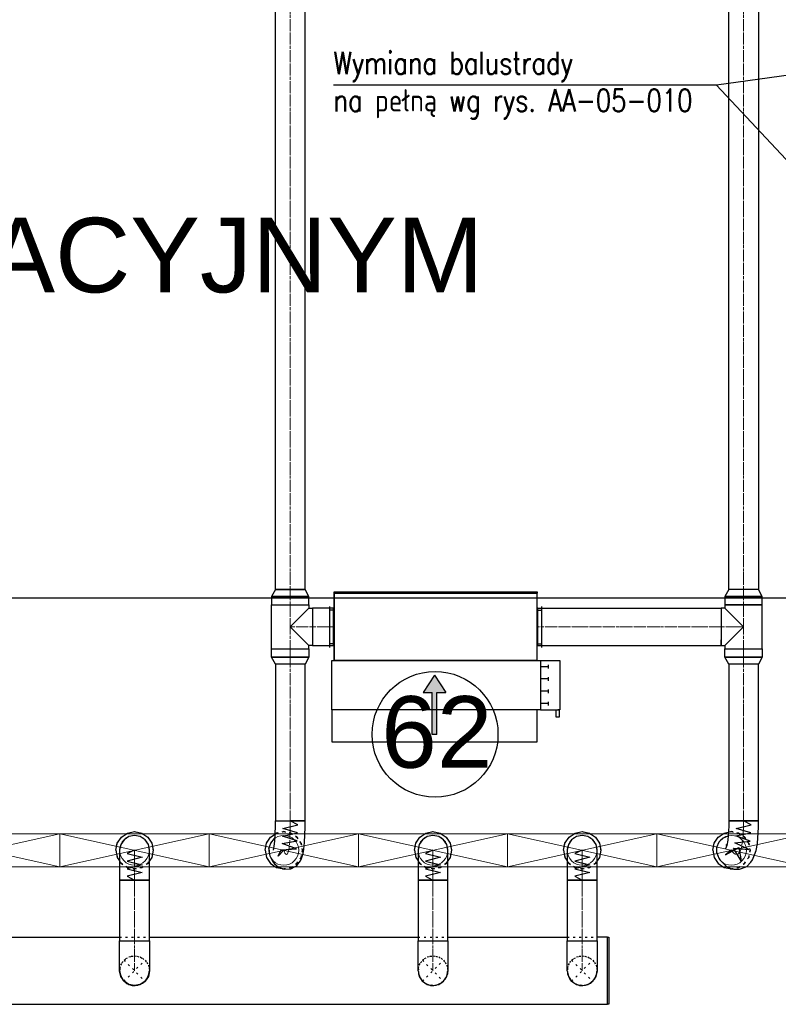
# Model space of a CAD drawing. Header units: centimetres. Extents: x -149939 to 48626, y -46000 to 152985.
# Tile 108 of 256: x -40310 to -35226, y 79375 to 85977. Entities that reach past the tile are written whole.
import ezdxf

# ---------------------------------------------------------------- set-up
doc = ezdxf.new("R2010")
doc.units = ezdxf.units.CM
doc.header["$LTSCALE"] = 50
for name, pattern in [('CADVENT_CENTERLINE', [9.9, 7.4, -1, 0.5, -1]), ('CADVENT_HIDDEN', [0.8, 0.25, -0.55]), ('Osie rzutów$0$DASHDOT2', [12.7, 6.35, -3.175, 0, -3.175])]:
    doc.linetypes.add(name, pattern=pattern)
doc.layers.get('0').update_dxf_attribs({"color": 8})
for name, color, linetype in [('01-103-Went PP_poziom-0_5$0$L_Nawiew', 7, 'Continuous'), ('bgde-nawiewDETAILS', 1, 'Continuous'), ('bgde-nawiewEXP', 7, 'Continuous'), ('bgde-nawiewHIDDEN', 250, 'Continuous'), ('bgde-wywiewSOL', 5, 'Continuous'), ('Kondygnacja  -0_5$0$ARCH_INFO_OPISY', 8, 'Continuous'), ('Osie rzutów$0$ARCH_INFO_OSIE_IST', 8, 'Osie rzutów$0$DASHDOT2'), ('Osie rzutów$0$ARCH_INFO_OSIE_OPISY_IST', 8, 'Continuous'), ('Pomieszczenia -05$0$ARCH_INFO_OPISY', 8, 'Continuous')]:
    doc.layers.add(name, color=color, linetype=linetype)
for name, color, linetype, lineweight in [('bgde-nawiewCEN', 7, 'Continuous', 13), ('bgde_nawiewnik', 11, 'Continuous', 5), ('RFCU', 6, 'Continuous', 30)]:
    doc.layers.add(name, color=color, linetype=linetype, lineweight=lineweight)
doc.styles.add('Arial', font='ARIAL.TTF')
doc.styles.add('Kondygnacja  -0_5$0$ROMANS-50-CM', font='romans.shx', dxfattribs={"width": 0.8, "height": 10})
doc.styles.add('Kondygnacja  -0_5$0$Standard', font='txt')
doc.styles.add('Pomieszczenia -05$0$Arial', font='ARIAL.TTF')
doc.dimstyles.new('Kondygnacja  -0_5$0$ISO-25', dxfattribs={"dimtxt": 2.5, "dimasz": 2.5, "dimexe": 1.25, "dimexo": 0.625, "dimtad": 1, "dimtxsty": 'Kondygnacja  -0_5$0$Standard', "dimcen": 2.5, "dimadec": 0, "dimazin": 0, "dimtfac": 1, "dimtmove": 0, "dimatfit": 3, "dimfxl": 1, "dimarcsym": 0})

# ---------------------------------------------------------------- blocks, each defined once
blk = doc.blocks.new('Osie rzutów')
at = {"layer": 'Osie rzutów$0$ARCH_INFO_OSIE_IST', "ltscale": 10}
blk.add_line((7947.38, 12710), (13655, 12710), dxfattribs=at)
blk = doc.blocks.new('Kondygnacja  -0_5$0$_Dot')
at = {"color": 0, "linetype": 'ByBlock', "lineweight": -2}
blk.add_line((-0.5, 0), (-1, 0), dxfattribs=at)
at = {"color": 0, "linetype": 'ByBlock', "const_width": 0.5}
blk.add_lwpolyline([(-0.25, 0, 1), (0.25, 0, 1)], format="xyb", close=True, dxfattribs=at)
blk = doc.blocks.new('A$C066D7839')
at = {"layer": 'bgde_nawiewnik', "color": 7}
for p, q in [((-50, -11.15), (-50, 11.15)), ((-50, 11.15), (50, 11.15)), ((-50, -11.15), (50, 11.15)), ((50, -11.15), (-50, 11.15)), ((50, 11.15), (50, -11.15)), ((50, -11.15), (-50, -11.15))]:
    blk.add_line(p, q, dxfattribs=at)
blk.add_circle((0, 0), 10, dxfattribs=at)
blk = doc.blocks.new('A$C5B3E7367')
at = {"layer": '01-103-Went PP_poziom-0_5$0$L_Nawiew'}
h = blk.add_hatch(color=256, dxfattribs=at)
h.paths.add_polyline_path([(215, 704), (215, 674), (331.7, 674), (331.7, 612.1), (445.9, 689), (331.7, 765.9), (331.7, 704)])
h.paths.add_polyline_path([(48.3, 704), (48.3, 674), (215, 674), (215, 704)])
for p, q in [((215, 1525), (165, 1525)), ((165, 1525), (165, 1505)), ((215, 1400), (215, 1530)), ((545, 1530), (215, 1530)), ((215, 1530), (215, 1515)), ((545, 1400), (545, 1530)), ((165, 1505), (215, 1505)), ((545, 1400), (215, 1400)), ((215, 1400), (215, 1378)), ((243.8, 1452), (268.8, 1452)), ((256.2, 1452), (256.2, 1400)), ((326.2, 1452), (351.2, 1452)), ((338.8, 1452), (338.8, 1400)), ((408.8, 1452), (433.8, 1452)), ((421.2, 1452), (421.2, 1400)), ((491.2, 1452), (516.2, 1452)), ((503.8, 1452), (503.8, 1400)), ((545, 0), (545, 1400)), ((0, 1378), (215, 1378)), ((0, 0), (0, 1378)), ((215, 1378), (215, 0)), ((445.9, 689), (331.7, 765.9)), ((331.7, 704), (331.7, 765.9)), ((48.3, 704), (331.7, 704)), ((48.3, 704), (48.3, 674)), ((48.3, 674), (331.7, 674)), ((445.9, 689), (331.7, 612.1)), ((331.7, 612.1), (331.7, 674)), ((215, 0), (0, 0)), ((215, 0), (545, 0))]:
    blk.add_line(p, q, dxfattribs=at)
blk = doc.blocks.new('A$C53CA46B8')
at = {"layer": 'bgde-wywiewSOL'}
for p, q in [((200.4, 481.1), (-249.6, 481.1)), ((-249.6, 481.1), (-249.6, -878.9)), ((112.9, 511.1), (-162.1, 511.1)), ((-137.1, 481.1), (-137.1, 511.1)), ((87.9, 481.1), (87.9, 511.1)), ((200.4, 481.1), (200.4, -878.9)), ((200.4, -878.9), (-249.6, -878.9)), ((112.9, -908.9), (-162.1, -908.9)), ((-137.1, -878.9), (-137.1, -908.9)), ((87.9, -878.9), (87.9, -908.9))]:
    blk.add_line(p, q, dxfattribs=at)
at = {"layer": '01-103-Went PP_poziom-0_5$0$L_Nawiew'}
blk.add_blockref('A$C5B3E7367', (-794.6, -893.9), dxfattribs=at)

msp = doc.modelspace()

# ---------------------------------------------------------------- linework, layer by layer
at = {"layer": 'bgde-nawiewCEN', "linetype": 'CADVENT_CENTERLINE', "ltscale": 0.06}
for p, q in [((-38496.365, 82157.114, 359.822), (-38496.365, 86197.824, 359.822)), ((-35458.102, 82157.114, 359.822), (-35458.102, 86197.824, 359.822)), ((-38496.365, 82054.114, 359.822), (-38496.365, 82157.114, 359.822)), ((-35458.102, 82054.114, 359.822), (-35458.102, 82157.114, 359.822)), ((-38496.365, 82054.114, 359.822), (-38496.365, 81906.114, 359.822)), ((-35458.102, 82054.114, 359.822), (-35458.102, 81906.114, 359.822)), ((-38496.365, 81906.114, 359.822), (-38496.365, 81758.114, 359.822)), ((-38346.365, 81906.114, 359.822), (-38496.365, 81906.114, 359.822)), ((-38346.365, 81906.114, 359.822), (-38206.365, 81906.114, 359.822)), ((-38202.365, 81906.114, 359.822), (-38206.365, 81906.114, 359.822)), ((-36842.365, 81906.114, 359.822), (-36838.365, 81906.114, 359.822)), ((-35608.102, 81906.114, 359.822), (-36838.365, 81906.114, 359.822)), ((-35608.102, 81906.114, 359.822), (-35458.102, 81906.114, 359.822)), ((-35458.102, 81906.114, 359.822), (-35458.102, 81758.114, 359.822)), ((-38496.365, 81758.114, 359.822), (-38496.365, 81655.114, 359.822)), ((-35458.102, 81758.114, 359.822), (-35458.102, 81655.114, 359.822)), ((-38496.365, 81655.114, 359.822), (-38496.365, 80605.742, 359.822)), ((-35458.102, 81655.114, 359.822), (-35458.102, 80605.742, 359.822)), ((-38496.365, 80565.602, 359.822), (-38500.161, 80465.897, 359.822)), ((-38496.365, 80605.742, 359.822), (-38496.365, 80565.602, 359.822)), ((-35458.102, 80565.402, 359.822), (-35465.233, 80465.246, 359.822)), ((-35458.102, 80605.742, 359.822), (-35458.102, 80565.402, 359.822)), ((-38504.316, 80424.29, 359.822), (-38509.454, 80397.89, 359.822)), ((-38500.161, 80465.897, 359.822), (-38504.316, 80424.29, 359.822)), ((-35473.039, 80423.519, 359.822), (-35482.69, 80397.103, 359.822)), ((-35465.233, 80465.246, 359.822), (-35473.039, 80423.519, 359.822)), ((-39539.917, 80406.384, 359.822), (-39539.917, 80407.586, 359.822)), ((-39539.917, 80403.529, 359.822), (-39539.917, 80406.384, 359.822)), ((-39539.917, 80397.969, 359.822), (-39539.917, 80403.529, 359.822)), ((-39539.917, 80388.803, 359.822), (-39539.917, 80397.969, 359.822)), ((-39539.917, 80375.129, 359.822), (-39539.917, 80388.803, 359.822)), ((-39539.917, 80356.045, 359.822), (-39539.917, 80375.129, 359.822)), ((-39539.917, 80330.651, 359.822), (-39539.917, 80356.045, 359.822)), ((-38536.122, 80397.617, 359.822), (-38539.917, 80407.586, 359.822)), ((-38531.966, 80389.285, 359.822), (-38536.122, 80397.617, 359.822)), ((-38526.829, 80382.393, 359.822), (-38531.966, 80389.285, 359.822)), ((-38521.103, 80379.695, 359.822), (-38526.829, 80382.393, 359.822)), ((-38515.18, 80383.943, 359.822), (-38521.103, 80379.695, 359.822)), ((-38509.454, 80397.89, 359.822), (-38515.18, 80383.943, 359.822)), ((-37539.917, 80406.384, 359.822), (-37539.917, 80407.586, 359.822)), ((-37539.917, 80403.529, 359.822), (-37539.917, 80406.384, 359.822)), ((-37539.917, 80397.969, 359.822), (-37539.917, 80403.529, 359.822)), ((-37539.917, 80388.803, 359.822), (-37539.917, 80397.969, 359.822)), ((-37539.917, 80375.129, 359.822), (-37539.917, 80388.803, 359.822)), ((-37539.917, 80356.045, 359.822), (-37539.917, 80375.129, 359.822)), ((-37539.917, 80330.651, 359.822), (-37539.917, 80356.045, 359.822)), ((-36539.917, 80406.384, 359.822), (-36539.917, 80407.586, 359.822)), ((-36539.917, 80403.529, 359.822), (-36539.917, 80406.384, 359.822)), ((-36539.917, 80397.969, 359.822), (-36539.917, 80403.529, 359.822)), ((-36539.917, 80388.803, 359.822), (-36539.917, 80397.969, 359.822)), ((-36539.917, 80375.129, 359.822), (-36539.917, 80388.803, 359.822)), ((-36539.917, 80356.045, 359.822), (-36539.917, 80375.129, 359.822)), ((-36539.917, 80330.651, 359.822), (-36539.917, 80356.045, 359.822)), ((-35532.787, 80397.472, 359.822), (-35539.917, 80407.586, 359.822)), ((-35524.98, 80388.996, 359.822), (-35532.787, 80397.472, 359.822)), ((-35515.33, 80381.944, 359.822), (-35524.98, 80388.996, 359.822)), ((-35504.573, 80379.093, 359.822), (-35515.33, 80381.944, 359.822)), ((-35493.447, 80383.22, 359.822), (-35504.573, 80379.093, 359.822)), ((-35482.69, 80397.103, 359.822), (-35493.447, 80383.22, 359.822)), ((-39539.917, 80298.044, 359.822), (-39539.917, 80330.651, 359.822)), ((-39539.917, 80232.454, 359.822), (-39539.917, 80298.044, 359.822)), ((-37539.917, 80298.044, 359.822), (-37539.917, 80330.651, 359.822)), ((-37539.917, 80232.454, 359.822), (-37539.917, 80298.044, 359.822)), ((-36539.917, 80298.044, 359.822), (-36539.917, 80330.651, 359.822)), ((-36539.917, 80232.454, 359.822), (-36539.917, 80298.044, 359.822)), ((-39539.917, 80207.586, 359.822), (-39539.917, 80232.454, 359.822)), ((-37539.917, 80207.586, 359.822), (-37539.917, 80232.454, 359.822)), ((-36539.917, 80207.586, 359.822), (-36539.917, 80232.454, 359.822)), ((-39539.917, 79800.007), (-39539.917, 80207.586)), ((-37539.917, 79800.007), (-37539.917, 80207.586, 359.822)), ((-36539.917, 79800.007), (-36539.917, 80207.586, 359.822)), ((-39539.917, 79800.007), (-39539.917, 79600.007)), ((-37539.917, 79800.007), (-37539.917, 79600.007)), ((-36539.917, 79800.007), (-36539.917, 79600.007))]:
    msp.add_line(p, q, dxfattribs=at)
at = {"layer": 'bgde-nawiewDETAILS', "linetype": 'CADVENT_HIDDEN'}
for p, q in [((-39610.628, 79529.297), (-39469.207, 79670.718)), ((-39610.628, 79670.718), (-39469.207, 79529.297)), ((-37610.628, 79529.297), (-37469.207, 79670.718)), ((-37610.628, 79670.718), (-37469.207, 79529.297)), ((-36610.628, 79529.297), (-36469.207, 79670.718)), ((-36610.628, 79670.718), (-36469.207, 79529.297))]:
    msp.add_line(p, q, dxfattribs=at)
at = {"layer": 'bgde-nawiewEXP', "linetype": 'Continuous', "elevation": 359.822}
for points in [[(-38596.365, 82157.114), (-38396.365, 82157.114), (-38396.365, 86197.824), (-38458.097, 86197.824)], [(-38596.365, 82157.114), (-38596.365, 86197.824), (-38458.097, 86197.824)], [(-38621.365, 81758.114), (-38621.365, 82054.114), (-38371.365, 82054.114), (-38371.365, 82108.957), (-38396.365, 82157.114), (-38596.365, 82157.114), (-38621.365, 82108.957), (-38621.365, 82108.957), (-38611.85, 82108.957), (-38611.85, 82108.957), (-38621.365, 82108.957), (-38621.365, 82054.114), (-38371.365, 82054.114), (-38371.365, 82031.114)], [(-38621.365, 81758.114), (-38371.365, 81758.114), (-38371.365, 81781.114), (-38496.365, 81906.114), (-38371.365, 82031.114), (-38346.365, 82031.114), (-38346.365, 81781.114), (-38371.365, 81781.114)], [(-38206.365, 81781.114), (-38206.365, 82031.114), (-38202.365, 82031.114)], [(-36842.365, 81781.114), (-36838.365, 81781.114), (-36838.365, 82031.114), (-36842.365, 82031.114)], [(-36838.365, 81781.114), (-36838.365, 82031.114), (-35608.102, 82031.114), (-35608.102, 81790.629)], [(-35583.102, 81781.114), (-35458.102, 81906.114), (-35583.102, 82031.114)], [(-35608.102, 81790.629), (-35608.102, 81817.726)], [(-38206.365, 81781.114), (-38202.365, 81781.114)], [(-36838.365, 81781.114), (-35608.102, 81781.114), (-35608.102, 81790.629)], [(-35608.102, 81790.629), (-35608.102, 81781.114)], [(-38639.238, 80419.225), (-38636.131, 80380.331), (-38632.307, 80370.285), (-38628.073, 80361.796), (-38610.407, 80327.267), (-38605.069, 80320.106), (-38575.44, 80294.989), (-38569.133, 80292.016), (-38532.07, 80280.19), (-38493.338, 80283.513), (-38458.832, 80301.479), (-38451.964, 80306.405), (-38427.352, 80335.981), (-38420.597, 80352.436), (-38410.225, 80387.198), (-38404.797, 80415.092), (-38400.316, 80459.952), (-38396.365, 80563.737), (-38396.365, 80605.742), (-38458.097, 80605.742)], [(-38608.683, 80408.582), (-38603.836, 80433.489), (-38600.006, 80471.842), (-38596.365, 80567.468), (-38596.365, 80605.742), (-38458.097, 80605.742)], [(-38458.097, 80605.742), (-38496.365, 80605.742)], [(-38458.097, 80605.742), (-38425.655, 80605.742)], [(-35638.396, 80390.208), (-35624.249, 80353.845), (-35617.055, 80343.64), (-35609.016, 80334.912), (-35582.276, 80307.043), (-35572.128, 80299.628), (-35536.729, 80284.282), (-35524.796, 80281.119), (-35486.276, 80280.678), (-35472.859, 80285.655), (-35437.607, 80300.017), (-35410.855, 80327.047), (-35397.961, 80343.688), (-35385.364, 80377.229), (-35374.709, 80406.393), (-35365.774, 80454.15), (-35358.102, 80561.915), (-35358.102, 80605.742), (-35558.102, 80605.742), (-35558.102, 80568.888), (-35564.691, 80476.343), (-35571.369, 80440.645), (-35580.016, 80416.977)], [(-39664.917, 80407.586), (-39655.402, 80455.421), (-39628.306, 80495.974), (-39587.753, 80523.071), (-39539.917, 80532.586), (-39492.082, 80523.071), (-39451.529, 80495.974), (-39424.432, 80455.421), (-39414.917, 80407.586), (-39424.432, 80359.75), (-39439.917, 80336.575)], [(-38664.917, 80407.586), (-38655.402, 80455.421), (-38628.306, 80495.974), (-38598.324, 80516.007)], [(-38639.238, 80419.225), (-38627.223, 80456.347), (-38601.917, 80486.046), (-38599.416, 80487.324)], [(-37664.917, 80407.586), (-37655.402, 80455.421), (-37628.306, 80495.974), (-37587.753, 80523.071), (-37539.917, 80532.586), (-37492.082, 80523.071), (-37451.529, 80495.974), (-37424.432, 80455.421), (-37414.917, 80407.586), (-37424.432, 80359.75), (-37439.917, 80336.575)], [(-36664.917, 80407.586), (-36655.402, 80455.421), (-36628.306, 80495.974), (-36587.753, 80523.071), (-36539.917, 80532.586), (-36492.082, 80523.071), (-36451.529, 80495.974), (-36424.432, 80455.421), (-36414.917, 80407.586), (-36424.432, 80359.75), (-36439.917, 80336.575)], [(-35664.917, 80407.586), (-35655.402, 80455.421), (-35628.306, 80495.974), (-35587.753, 80523.071), (-35560.985, 80528.395)], [(-35638.396, 80390.208), (-35637.55, 80429.217), (-35621.84, 80464.933), (-35593.658, 80491.918), (-35562.725, 80503.952)], [(-35576.039, 80439.393), (-35570.192, 80446.939)], [(-39664.917, 80407.586), (-39655.402, 80359.75), (-39639.917, 80336.575)], [(-38664.917, 80407.586), (-38655.402, 80359.75), (-38628.306, 80319.197), (-38587.753, 80292.101), (-38539.917, 80282.586), (-38537.973, 80282.972)], [(-37664.917, 80407.586), (-37655.402, 80359.75), (-37639.917, 80336.575)], [(-36664.917, 80407.586), (-36655.402, 80359.75), (-36639.917, 80336.575)], [(-35664.917, 80407.586), (-35655.402, 80359.75), (-35628.306, 80319.197), (-35587.753, 80292.101), (-35539.917, 80282.586), (-35534.439, 80283.675)]]:
    msp.add_lwpolyline(points, dxfattribs=at)
for points in [[(-35583.102, 82054.114), (-35333.102, 82054.114), (-35333.102, 82108.957), (-35358.102, 82157.114), (-35358.102, 82157.114), (-35558.102, 82157.114), (-35558.102, 86197.824), (-35419.834, 86197.824), (-35419.834, 86197.824), (-35358.102, 86197.824), (-35358.102, 82157.114), (-35558.102, 82157.114), (-35583.102, 82108.957), (-35583.102, 82108.957), (-35573.587, 82108.957), (-35573.587, 82108.957), (-35583.102, 82108.957), (-35583.102, 82108.957)], [(-38202.365, 81681.114), (-36842.365, 81681.114), (-36842.365, 82131.114), (-38202.365, 82131.114), (-38202.365, 82141.114), (-36842.365, 82141.114), (-36842.365, 82131.114), (-38202.365, 82131.114)], [(-38611.85, 82108.957), (-38584.754, 82108.957), (-38584.754, 82108.957)], [(-38584.754, 82108.957), (-38544.201, 82108.957), (-38544.201, 82108.957)], [(-38544.201, 82108.957), (-38496.365, 82108.957), (-38496.365, 82108.957)], [(-38496.365, 82108.957), (-38448.53, 82108.957), (-38448.53, 82108.957)], [(-38448.53, 82108.957), (-38407.977, 82108.957), (-38407.977, 82108.957)], [(-38407.977, 82108.957), (-38380.88, 82108.957), (-38380.88, 82108.957)], [(-38380.88, 82108.957), (-38371.365, 82108.957), (-38371.365, 82108.957)], [(-35573.587, 82108.957), (-35546.491, 82108.957), (-35546.491, 82108.957)], [(-35546.491, 82108.957), (-35505.938, 82108.957), (-35505.938, 82108.957)], [(-35505.938, 82108.957), (-35458.102, 82108.957), (-35458.102, 82108.957)], [(-35458.102, 82108.957), (-35410.267, 82108.957), (-35410.267, 82108.957)], [(-35410.267, 82108.957), (-35369.714, 82108.957), (-35369.714, 82108.957)], [(-35369.714, 82108.957), (-35342.617, 82108.957), (-35342.617, 82108.957)], [(-35342.617, 82108.957), (-35333.102, 82108.957), (-35333.102, 82108.957)], [(-38346.365, 81781.114), (-38206.365, 81781.114), (-38206.365, 82031.114), (-38346.365, 82031.114), (-38346.365, 81790.629)], [(-35608.102, 81781.114), (-35583.102, 81781.114), (-35583.102, 81758.114), (-35333.102, 81758.114), (-35333.102, 82054.114), (-35583.102, 82054.114), (-35583.102, 82031.114), (-35608.102, 82031.114), (-35608.102, 81790.629)], [(-38621.365, 81703.271), (-38621.365, 81758.114), (-38371.365, 81758.114), (-38371.365, 81703.271), (-38396.365, 81655.114), (-38596.365, 81655.114)], [(-35583.102, 81703.271), (-35583.102, 81758.114), (-35333.102, 81758.114), (-35333.102, 81703.271), (-35358.102, 81655.114), (-35558.102, 81655.114)], [(-38621.365, 81703.271), (-38611.85, 81703.271), (-38611.85, 81703.271)], [(-38611.85, 81703.271), (-38584.754, 81703.271), (-38584.754, 81703.271)], [(-38584.754, 81703.271), (-38544.201, 81703.271), (-38544.201, 81703.271)], [(-38544.201, 81703.271), (-38496.365, 81703.271), (-38496.365, 81703.271)], [(-38496.365, 81703.271), (-38448.53, 81703.271), (-38448.53, 81703.271)], [(-38448.53, 81703.271), (-38407.977, 81703.271), (-38407.977, 81703.271)], [(-38407.977, 81703.271), (-38380.88, 81703.271), (-38380.88, 81703.271)], [(-38380.88, 81703.271), (-38371.365, 81703.271), (-38371.365, 81703.271)], [(-35583.102, 81703.271), (-35573.587, 81703.271), (-35573.587, 81703.271)], [(-35573.587, 81703.271), (-35546.491, 81703.271), (-35546.491, 81703.271)], [(-35546.491, 81703.271), (-35505.938, 81703.271), (-35505.938, 81703.271)], [(-35505.938, 81703.271), (-35458.102, 81703.271), (-35458.102, 81703.271)], [(-35458.102, 81703.271), (-35410.267, 81703.271), (-35410.267, 81703.271)], [(-35410.267, 81703.271), (-35369.714, 81703.271), (-35369.714, 81703.271)], [(-35369.714, 81703.271), (-35342.617, 81703.271), (-35342.617, 81703.271)], [(-35342.617, 81703.271), (-35333.102, 81703.271), (-35333.102, 81703.271)], [(-38596.365, 80605.742), (-38396.365, 80605.742), (-38396.365, 81655.114), (-38596.365, 81655.114)], [(-35558.102, 80605.742), (-35358.102, 80605.742), (-35358.102, 81655.114), (-35558.102, 81655.114)], [(-39639.917, 80403.529), (-39639.917, 80207.586), (-39439.917, 80207.586), (-39439.917, 80407.586), (-39447.529, 80445.854), (-39469.207, 80478.296), (-39501.649, 80499.974), (-39539.917, 80507.586), (-39578.186, 80499.974), (-39610.628, 80478.296), (-39632.305, 80445.854), (-39639.917, 80407.586), (-39639.917, 80406.384)], [(-37639.917, 80406.384), (-37639.917, 80207.586), (-37439.917, 80207.586), (-37439.917, 80407.586), (-37447.529, 80445.854), (-37469.207, 80478.296), (-37501.649, 80499.974), (-37539.917, 80507.586), (-37578.186, 80499.974), (-37610.628, 80478.296), (-37632.305, 80445.854), (-37639.917, 80407.586)], [(-36639.917, 80406.384), (-36639.917, 80207.586), (-36439.917, 80207.586), (-36439.917, 80407.586), (-36447.529, 80445.854), (-36469.207, 80478.296), (-36501.649, 80499.974), (-36539.917, 80507.586), (-36578.186, 80499.974), (-36610.628, 80478.296), (-36632.305, 80445.854), (-36639.917, 80407.586)], [(-37639.917, 79800.007), (-37439.917, 79800.007), (-37439.917, 80207.586), (-37639.917, 80207.586)], [(-36639.917, 79800.007), (-36439.917, 79800.007), (-36439.917, 80207.586), (-36639.917, 80207.586)]]:
    msp.add_lwpolyline(points, close=True, dxfattribs=at)
at = {"layer": 'bgde-nawiewEXP', "elevation": 359.822}
for points in [[(-38539.917, 80407.586), (-38577.764, 80368.824), (-38557.573, 80411.473), (-38454.911, 80416.567), (-38551.297, 80453.704), (-38449.665, 80471.774), (-38548.183, 80503.173), (-38447.367, 80525.219), (-38546.774, 80553.213), (-38446.473, 80577.573), (-38496.365, 80605.742)], [(-35539.917, 80407.586), (-35580.053, 80377.52), (-35490.709, 80425.402), (-35475.082, 80336.032), (-35526.467, 80421.332), (-35424.308, 80412.244), (-35516.952, 80457.397), (-35414.371, 80469.205), (-35511.409, 80504.953), (-35409.99, 80524.103), (-35508.851, 80553.943), (-35408.304, 80577.281), (-35458.102, 80605.742)], [(-39539.917, 80407.586), (-39589.917, 80386.718), (-39489.917, 80361.373), (-39589.917, 80335.689), (-39489.917, 80310.574), (-39589.917, 80284.479), (-39489.917, 80258.927), (-39589.917, 80233.637), (-39539.917, 80207.586)], [(-37539.917, 80407.586), (-37589.917, 80386.718), (-37489.917, 80361.373), (-37589.917, 80335.689), (-37489.917, 80310.574), (-37589.917, 80284.479), (-37489.917, 80258.927), (-37589.917, 80233.637), (-37539.917, 80207.586)], [(-36539.917, 80407.586), (-36589.917, 80386.718), (-36489.917, 80361.373), (-36589.917, 80335.689), (-36489.917, 80310.574), (-36589.917, 80284.479), (-36489.917, 80258.927), (-36589.917, 80233.637), (-36539.917, 80207.586)]]:
    msp.add_lwpolyline(points, dxfattribs=at)
at = {"layer": 'bgde-nawiewEXP', "linetype": 'Continuous'}
for points in [[(-39639.917, 79800.007), (-39439.917, 79800.007), (-39439.917, 80207.586), (-39639.917, 80207.586)], [(-36370.492, 79375.007), (-36370.492, 79825.007), (-36360.492, 79825.007), (-36360.492, 79375.007)], [(-39639.917, 79600.007), (-39639.917, 79800.007), (-39439.917, 79800.007), (-39439.917, 79600.007), (-39447.529, 79561.739), (-39469.207, 79529.297), (-39501.649, 79507.619), (-39539.917, 79500.007), (-39578.186, 79507.619), (-39610.628, 79529.297), (-39632.305, 79561.739)]]:
    msp.add_lwpolyline(points, close=True, dxfattribs=at)
for points in [[(-47740.168, 79375.007), (-36370.492, 79375.007), (-36370.492, 79825.007), (-36439.917, 79825.007)], [(-40439.917, 79825.007), (-39639.917, 79825.007)], [(-39439.917, 79825.007), (-37639.917, 79825.007)], [(-37439.917, 79825.007), (-36639.917, 79825.007)], [(-37639.917, 79600.007), (-37639.917, 79800.007), (-37439.917, 79800.007), (-37439.917, 79600.007), (-37442.498, 79587.031)], [(-36639.917, 79600.007), (-36639.917, 79800.007), (-36439.917, 79800.007), (-36439.917, 79600.007), (-36442.563, 79586.707)], [(-39639.917, 79600.007), (-39632.305, 79561.739), (-39622.691, 79547.35)], [(-39637.9, 79595.136), (-39637.429, 79577.837), (-39621.522, 79542.208), (-39612.397, 79533.567)], [(-39479.656, 79522.315), (-39469.207, 79529.297), (-39447.529, 79561.739), (-39444.153, 79578.712)], [(-39467.189, 79534.168), (-39455.289, 79546.734), (-39441.344, 79583.174), (-39441.686, 79595.737)], [(-39442.369, 79587.682), (-39439.917, 79600.007)], [(-37639.917, 79600.007), (-37632.305, 79561.739), (-37623.096, 79547.957)], [(-37639.917, 79600.007), (-37632.305, 79561.739), (-37610.628, 79529.297), (-37617.979, 79540.298)], [(-37637.921, 79595.189), (-37637.603, 79578.616), (-37621.981, 79542.862), (-37612.447, 79533.688)], [(-37469.207, 79529.297), (-37447.529, 79561.739), (-37439.917, 79600.007)], [(-37469.207, 79529.297), (-37447.529, 79561.739), (-37444.296, 79577.996)], [(-37467.211, 79534.115), (-37455.717, 79546.059), (-37441.482, 79582.388), (-37441.736, 79595.616)], [(-36639.917, 79600.007), (-36632.305, 79561.739), (-36623.293, 79548.251)], [(-36639.917, 79600.007), (-36632.305, 79561.739), (-36610.628, 79529.297), (-36618.162, 79540.572)], [(-36637.934, 79595.219), (-36637.686, 79579), (-36622.204, 79543.185), (-36612.47, 79533.743)], [(-36469.207, 79529.297), (-36447.529, 79561.739), (-36439.917, 79600.007)], [(-36469.207, 79529.297), (-36447.529, 79561.739), (-36444.365, 79577.649)], [(-36467.223, 79534.085), (-36455.93, 79545.729), (-36441.552, 79582.001), (-36441.759, 79595.561)], [(-39617.61, 79539.746), (-39610.628, 79529.297), (-39578.186, 79507.619), (-39561.212, 79504.243)], [(-39605.757, 79527.279), (-39593.191, 79515.379), (-39556.75, 79501.434), (-39544.188, 79501.776)], [(-39552.243, 79502.459), (-39539.917, 79500.007), (-39501.649, 79507.619), (-39487.26, 79517.234)], [(-39535.046, 79502.025), (-39517.747, 79502.496), (-39482.118, 79518.403), (-39473.477, 79527.528)], [(-37610.628, 79529.297), (-37578.186, 79507.619), (-37561.929, 79504.386)], [(-37610.628, 79529.297), (-37578.186, 79507.619), (-37539.917, 79500.007), (-37552.894, 79502.589)], [(-37605.809, 79527.301), (-37593.865, 79515.808), (-37557.537, 79501.572), (-37544.308, 79501.826)], [(-37539.917, 79500.007), (-37501.649, 79507.619), (-37469.207, 79529.297), (-37480.208, 79521.946)], [(-37539.917, 79500.007), (-37501.649, 79507.619), (-37487.867, 79516.828)], [(-37535.098, 79502.003), (-37518.526, 79502.322), (-37482.772, 79517.944), (-37473.598, 79527.478)], [(-36610.628, 79529.297), (-36578.186, 79507.619), (-36562.276, 79504.455)], [(-36610.628, 79529.297), (-36578.186, 79507.619), (-36539.917, 79500.007), (-36553.217, 79502.653)], [(-36605.84, 79527.313), (-36594.195, 79516.02), (-36557.923, 79501.642), (-36544.364, 79501.849)], [(-36539.917, 79500.007), (-36501.649, 79507.619), (-36469.207, 79529.297), (-36480.482, 79521.763)], [(-36539.917, 79500.007), (-36501.649, 79507.619), (-36488.161, 79516.632)], [(-36535.129, 79501.991), (-36518.91, 79502.239), (-36483.094, 79517.72), (-36473.653, 79527.455)]]:
    msp.add_lwpolyline(points, dxfattribs=at)
at = {"layer": 'bgde-nawiewHIDDEN', "linetype": 'CADVENT_HIDDEN', "elevation": 359.822}
for points in [[(-38202.365, 81781.114), (-38202.365, 82031.114)], [(-36842.365, 81781.114), (-36842.365, 82031.114)], [(-39664.917, 80407.586), (-39655.402, 80455.421), (-39628.306, 80495.974), (-39587.753, 80523.071), (-39539.917, 80532.586), (-39492.082, 80523.071), (-39451.529, 80495.974), (-39424.432, 80455.421), (-39414.917, 80407.586), (-39424.432, 80359.75), (-39451.529, 80319.197), (-39492.082, 80292.101), (-39539.917, 80282.586), (-39587.753, 80292.101), (-39628.306, 80319.197), (-39587.753, 80292.101), (-39539.917, 80282.586), (-39492.082, 80292.101), (-39451.529, 80319.197), (-39439.917, 80336.575)], [(-38664.917, 80407.586), (-38655.402, 80455.421), (-38628.306, 80495.974), (-38587.753, 80523.071), (-38598.324, 80516.007)], [(-37664.917, 80407.586), (-37655.402, 80455.421), (-37628.306, 80495.974), (-37587.753, 80523.071), (-37539.917, 80532.586), (-37492.082, 80523.071), (-37451.529, 80495.974), (-37424.432, 80455.421), (-37414.917, 80407.586), (-37424.432, 80359.75), (-37451.529, 80319.197), (-37492.082, 80292.101), (-37539.917, 80282.586), (-37587.753, 80292.101), (-37628.306, 80319.197), (-37587.753, 80292.101), (-37539.917, 80282.586), (-37492.082, 80292.101), (-37451.529, 80319.197), (-37439.917, 80336.575)], [(-36664.917, 80407.586), (-36655.402, 80455.421), (-36628.306, 80495.974), (-36587.753, 80523.071), (-36539.917, 80532.586), (-36492.082, 80523.071), (-36451.529, 80495.974), (-36424.432, 80455.421), (-36414.917, 80407.586), (-36424.432, 80359.75), (-36451.529, 80319.197), (-36492.082, 80292.101), (-36539.917, 80282.586), (-36587.753, 80292.101), (-36628.306, 80319.197), (-36587.753, 80292.101), (-36539.917, 80282.586), (-36492.082, 80292.101), (-36451.529, 80319.197), (-36439.917, 80336.575)], [(-35664.917, 80407.586), (-35655.402, 80455.421), (-35628.306, 80495.974), (-35587.753, 80523.071), (-35539.917, 80532.586), (-35560.985, 80528.395)], [(-39664.917, 80407.586), (-39655.402, 80359.75), (-39628.306, 80319.197), (-39639.917, 80336.575)], [(-38664.917, 80407.586), (-38655.402, 80359.75), (-38628.306, 80319.197), (-38587.753, 80292.101), (-38539.917, 80282.586), (-38492.082, 80292.101), (-38537.973, 80282.972)], [(-37664.917, 80407.586), (-37655.402, 80359.75), (-37628.306, 80319.197), (-37639.917, 80336.575)], [(-36664.917, 80407.586), (-36655.402, 80359.75), (-36628.306, 80319.197), (-36639.917, 80336.575)], [(-35664.917, 80407.586), (-35655.402, 80359.75), (-35628.306, 80319.197), (-35587.753, 80292.101), (-35539.917, 80282.586), (-35492.082, 80292.101), (-35534.439, 80283.675)]]:
    msp.add_lwpolyline(points, dxfattribs=at)
for points in [[(-38587.753, 80523.071), (-38539.917, 80532.586), (-38492.082, 80523.071), (-38451.529, 80495.974), (-38424.432, 80455.421), (-38414.917, 80407.586), (-38424.432, 80359.75), (-38451.529, 80319.197), (-38492.082, 80292.101), (-38451.529, 80319.197), (-38424.432, 80359.75), (-38414.917, 80407.586), (-38424.432, 80455.421), (-38451.529, 80495.974), (-38492.082, 80523.071), (-38539.917, 80532.586)], [(-35539.917, 80532.586), (-35492.082, 80523.071), (-35451.529, 80495.974), (-35424.432, 80455.421), (-35414.917, 80407.586), (-35424.432, 80359.75), (-35451.529, 80319.197), (-35492.082, 80292.101), (-35451.529, 80319.197), (-35424.432, 80359.75), (-35414.917, 80407.586), (-35424.432, 80455.421), (-35451.529, 80495.974), (-35492.082, 80523.071)]]:
    msp.add_lwpolyline(points, close=True, dxfattribs=at)
at = {"layer": 'bgde-nawiewHIDDEN', "linetype": 'CADVENT_HIDDEN'}
for points in [[(-39639.917, 79825.007), (-39439.917, 79825.007)], [(-37639.917, 79825.007), (-37439.917, 79825.007)], [(-36639.917, 79825.007), (-36439.917, 79825.007)], [(-39639.917, 79600.007), (-39632.305, 79638.276), (-39610.628, 79670.718), (-39578.186, 79692.395), (-39539.917, 79700.007), (-39501.649, 79692.395), (-39469.207, 79670.718), (-39447.529, 79638.276), (-39439.917, 79600.007)], [(-39638.49, 79616.84), (-39624.545, 79653.281), (-39597.716, 79681.612), (-39562.088, 79697.519), (-39523.084, 79698.58), (-39486.643, 79684.635), (-39458.313, 79657.806), (-39442.406, 79622.178), (-39441.686, 79595.737)], [(-37639.917, 79600.007), (-37632.305, 79638.276), (-37610.628, 79670.718), (-37578.186, 79692.395), (-37539.917, 79700.007), (-37501.649, 79692.395), (-37469.207, 79670.718), (-37447.529, 79638.276), (-37439.917, 79600.007)], [(-37638.353, 79617.627), (-37624.117, 79653.955), (-37597.063, 79682.071), (-37561.308, 79697.693), (-37522.298, 79698.443), (-37485.969, 79684.207), (-37457.854, 79657.153), (-37442.232, 79621.399), (-37441.736, 79595.616)], [(-36639.917, 79600.007), (-36632.305, 79638.276), (-36610.628, 79670.718), (-36578.186, 79692.395), (-36539.917, 79700.007), (-36501.649, 79692.395), (-36469.207, 79670.718), (-36447.529, 79638.276), (-36439.917, 79600.007)], [(-36638.283, 79618.013), (-36623.905, 79654.286), (-36596.74, 79682.294), (-36560.925, 79697.776), (-36521.911, 79698.373), (-36485.639, 79683.995), (-36457.63, 79656.83), (-36442.149, 79621.015), (-36441.759, 79595.561)], [(-39638.49, 79616.84), (-39637.9, 79595.136)], [(-39444.153, 79578.712), (-39442.369, 79587.682)], [(-37638.353, 79617.627), (-37637.921, 79595.189)], [(-37444.296, 79577.996), (-37442.498, 79587.031)], [(-36638.283, 79618.013), (-36637.934, 79595.219)], [(-36444.365, 79577.649), (-36442.563, 79586.707)], [(-39622.691, 79547.35), (-39617.61, 79539.746)], [(-39612.397, 79533.567), (-39605.757, 79527.279)], [(-39561.212, 79504.243), (-39552.243, 79502.459)], [(-39544.188, 79501.776), (-39535.046, 79502.025)], [(-39487.26, 79517.234), (-39479.656, 79522.315)], [(-39473.477, 79527.528), (-39467.189, 79534.168)], [(-37623.096, 79547.957), (-37617.979, 79540.298)], [(-37612.447, 79533.688), (-37605.809, 79527.301)], [(-37561.929, 79504.386), (-37552.894, 79502.589)], [(-37544.308, 79501.826), (-37535.098, 79502.003)], [(-37487.867, 79516.828), (-37480.208, 79521.946)], [(-37473.598, 79527.478), (-37467.211, 79534.115)], [(-36623.293, 79548.251), (-36618.162, 79540.572)], [(-36612.47, 79533.743), (-36605.84, 79527.313)], [(-36562.276, 79504.455), (-36553.217, 79502.653)], [(-36544.364, 79501.849), (-36535.129, 79501.991)], [(-36488.161, 79516.632), (-36480.482, 79521.763)], [(-36473.653, 79527.455), (-36467.223, 79534.085)]]:
    msp.add_lwpolyline(points, dxfattribs=at)
at = {"layer": 'RFCU'}
msp.add_circle((-37526.106, 81184.985), 421.787, dxfattribs=at)

# ---------------------------------------------------------------- block references
at = {"layer": '01-103-Went PP_poziom-0_5$0$L_Nawiew', "xscale": -1, "rotation": 270}
msp.add_blockref('A$C53CA46B8', (-37324.978, 81929.684, 3224.822), dxfattribs=at)
at = {"layer": '01-103-Went PP_poziom-0_5$0$L_Nawiew', "xscale": 10, "yscale": 10, "zscale": 10}
for p in [(-40539.915, 80407.586), (-39539.915, 80407.586), (-38539.915, 80407.586), (-37539.915, 80407.586), (-36539.915, 80407.586), (-35539.915, 80407.586)]:
    msp.add_blockref('A$C066D7839', p, dxfattribs=at)
at = {"layer": 'Osie rzutów$0$ARCH_INFO_OSIE_OPISY_IST', "color": 30, "xscale": 10, "yscale": 10, "zscale": 10}
msp.add_blockref('Osie rzutów', (-121140, -45000), dxfattribs=at)

# ---------------------------------------------------------------- texts
at = {"layer": 'Kondygnacja  -0_5$0$ARCH_INFO_OPISY', "insert": (-38206.511, 85761.58), "char_height": 150, "width": 2775.73419, "attachment_point": 1, "style": 'Kondygnacja  -0_5$0$ROMANS-50-CM'}
msp.add_mtext('Wymiana balustrady\\Pna pełną wg rys. AA-05-010', dxfattribs=at)
at = {"layer": 'Pomieszczenia -05$0$ARCH_INFO_OPISY', "insert": (-45020.59, 84324.672), "char_height": 500, "width": 19873.35743, "attachment_point": 5, "style": 'Pomieszczenia -05$0$Arial'}
msp.add_mtext('PUSTKA NAD ŁĄCZNIKIEM KOMUNIKACYJNYM', dxfattribs=at)
at = {"layer": 'RFCU', "insert": (-37886.814, 81441.081), "char_height": 480, "width": 727.77721, "attachment_point": 1, "style": 'Arial'}
msp.add_mtext('62', dxfattribs=at)

# ---------------------------------------------------------------- leaders
at = {"layer": 'Kondygnacja  -0_5$0$ARCH_INFO_OPISY'}
for points in [[(-33998.986, 85765), (-35639.558, 85538.348), (-38206.511, 85538.348)], [(-32867.705, 82564.07), (-35639.558, 85538.348), (-38206.511, 85538.348)]]:
    msp.add_leader(points, dimstyle='Kondygnacja  -0_5$0$ISO-25', override={"dimscale": 5, "dimasz": 2, "dimtad": 0, "dimldrblk": 'Kondygnacja  -0_5$0$_Dot'}, dxfattribs=at)

doc.saveas('drawing.dxf')
